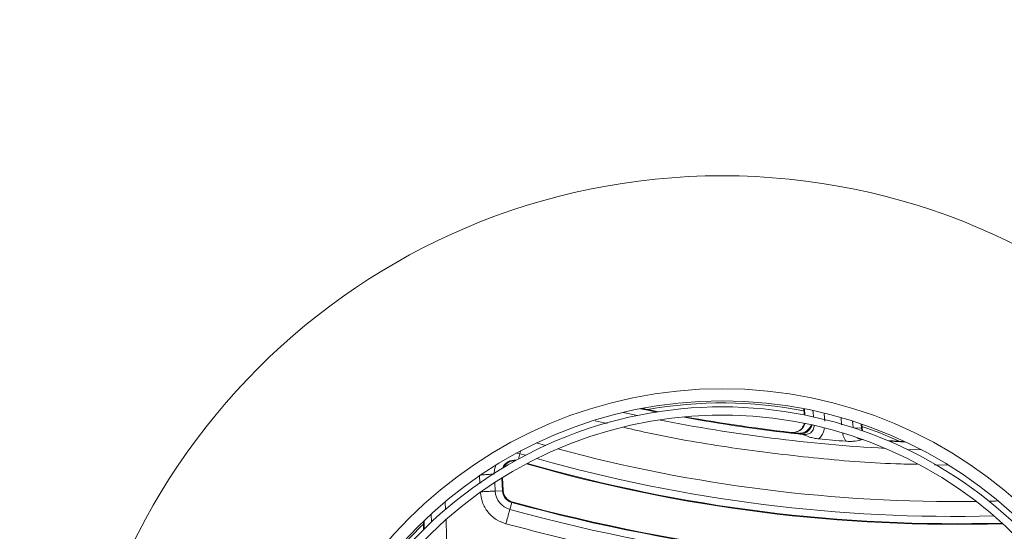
# Model space of a CAD drawing. Header units: millimetres. Extents: x 4085 to 7229, y 5281 to 10698.
# Tile 5 of 11: x 4486 to 4729, y 5931 to 6057. Entities that reach past the tile are written whole.
import ezdxf

# ---------------------------------------------------------------- set-up
doc = ezdxf.new("R2010")
doc.units = ezdxf.units.MM

msp = doc.modelspace()

# ---------------------------------------------------------------- linework, layer by layer
at = {"color": 7, "linetype": 'Continuous', "lineweight": 15}
for p, q in [((4635.11, 5959.94), (4638.64, 5959.18)), ((4679.88, 5959.31), (4679.75, 5960.86)), ((4680.04, 5959.27), (4679.92, 5960.83)), ((4628.16, 5957.87), (4631.13, 5957.2)), ((4684.99, 5957.78), (4684.83, 5959.6)), ((4688.97, 5958.49), (4689.1, 5956.87)), ((4692.25, 5956.14), (4694, 5956.02)), ((4693.92, 5957.1), (4694, 5956.02)), ((4694, 5956.02), (4694, 5955.99)), ((4694, 5955.99), (4694.17, 5955.39)), ((4694.16, 5956.03), (4694.09, 5957.04)), ((4694.16, 5955.98), (4694.16, 5956.03)), ((4694.16, 5955.98), (4694.33, 5955.34)), ((4678.95, 5954.78), (4678.93, 5954.78)), ((4679.22, 5954.61), (4678.93, 5954.78)), ((4679.22, 5954.61), (4679.23, 5954.61)), ((4694.39, 5953.28), (4694.42, 5953.25)), ((4700.48, 5952.99), (4704.63, 5952.79)), ((4700.92, 5952.81), (4705.01, 5952.61)), ((4615.9, 5951.77), (4613.69, 5952.39)), ((4705.32, 5950.8), (4708.92, 5950.67)), ((4609.6, 5949.75), (4608.82, 5949.91)), ((4609.2, 5948.41), (4609.6, 5949.75)), ((4609.6, 5949.75), (4610.96, 5949.35)), ((4712.07, 5947.03), (4715.42, 5946.95)), ((4599.57, 5944.48), (4599.69, 5942.39)), ((4605.27, 5940.6), (4605.1, 5943.7)), ((4605.43, 5940.61), (4605.26, 5943.8)), ((4603.47, 5940.51), (4603.36, 5942.6)), ((4605.27, 5940.6), (4603.47, 5940.51)), ((4591.21, 5935.89), (4591.09, 5937.76)), ((4607.59, 5937.71), (4607.11, 5935.98)), ((4585.95, 5931.15), (4585.89, 5933.18)), ((4587.7, 5932.83), (4587.63, 5934.81)), ((4585.8, 5931), (4585.73, 5933.03))]:
    msp.add_line(p, q, dxfattribs=at)
at = {"color": 7, "linetype": 'Continuous', "lineweight": 15, "flags": 128}
for points in [[(4639.39, 5960.86), (4641.19, 5960.48), (4643.4, 5960.03)], [(4639.8, 5960.94), (4641.22, 5960.64), (4643.87, 5960.11)], [(4682.14, 5958.83), (4682.05, 5960.04), (4682.02, 5960.4)], [(4691.92, 5956.18), (4691.86, 5957.05), (4691.81, 5957.79)], [(4694, 5956.02), (4694.04, 5956.02), (4694.07, 5956.03), (4694.1, 5956.03), (4694.12, 5956.03), (4694.14, 5956.03), (4694.15, 5956.03), (4694.16, 5956.03), (4694.16, 5956.03)], [(4609.8, 5950.44), (4609.77, 5950.34), (4609.67, 5950.01), (4609.6, 5949.75)], [(4603.62, 5946.9), (4603.32, 5945.88), (4603.24, 5944.89)], [(4727.81, 5938.06), (4727.11, 5938.04), (4725.52, 5938)]]:
    msp.add_lwpolyline(points, dxfattribs=at)
at = {"color": 7, "linetype": 'Continuous', "lineweight": 15}
for radius in [575, 432.5, 414.05, 162.12, 109.5, 106.5]:
    msp.add_circle((4659.58, 5856.29), radius, dxfattribs=at)
for centre, radius, start, end in [((4659.58, 5856.29), 575, 270.1, 269.9), ((4659.58, 5856.29), 573, 270.1, 269.9), ((4659.58, 5856.29), 437, 325.7188, 250.1702), ((4659.58, 5856.29), 435, 328.749, 250.1741), ((4659.58, 5856.29), 435, 328.749, 250.1741), ((4659.58, 5856.29), 105, 291.4669, 291.4569), ((4659.58, 5856.29), 106, 79.0043, 100.0368), ((4659.58, 5856.29), 103, 291.4669, 291.4569), ((4721.91, 6352.38), 401.92, 258.8133, 266.8636), ((4721.91, 6352.38), 400.12, 259.6094, 263.7502), ((4721.91, 6352.38), 399.96, 259.6921, 263.7502), ((4694.05, 5955.51), 0.486, 76.7498, 96.0403), ((4659.58, 5856.29), 106, 65.6401, 70.9769), ((4678.86, 5954.29), 0.501, 40.9597, 80.121), ((4721.91, 6352.38), 400.82, 264.5007, 265.4579), ((4717.41, 6316.58), 378.67, 254.9288, 270.7481), ((4608.2, 5944.99), 3.16, 81.469, 158.6925), ((4608.2, 5944.99), 3, 85.6826, 154.4788), ((4717.41, 6316.58), 382.34, 254.274, 271.4029), ((4717.41, 6316.58), 384.3, 253.9605, 271.7163), ((4717.41, 6316.58), 384.14, 253.9855, 271.6913), ((4608.43, 5940.76), 4.96, 182.8482, 254.5787), ((4608.43, 5940.76), 3.16, 182.8482, 254.5787), ((4608.43, 5940.76), 3, 182.8482, 254.5787), ((4721.86, 6351.97), 431.53, 254.5787, 272.3907), ((4721.86, 6351.97), 429.73, 254.5787, 272.2095), ((4721.86, 6351.97), 429.57, 254.5787, 272.1927), ((4659.58, 5856.29), 106, 134.142, 142.5977)]:
    msp.add_arc(centre, radius, start, end, dxfattribs=at)
for points, knots in [([(4635.28, 5956.25), (4637.52, 5955.73), (4646.34, 5953.68), (4661.97, 5951.09), (4682.15, 5948.6), (4697.45, 5947.31), (4706.01, 5947.16), (4707.76, 5947.13)], [0, 0, 0, 0, 0.094372, 0.371165, 0.649143, 0.928088, 1, 1, 1, 1]), ([(4676.63, 5954.99), (4676.85, 5954.98), (4677.27, 5954.96), (4677.91, 5955.1), (4678.5, 5955.36), (4679.03, 5955.75), (4679.45, 5956.25), (4679.75, 5956.76), (4679.83, 5957.11), (4679.87, 5957.25)], [0, 0, 0, 0, 0.151098, 0.301633, 0.46045, 0.603028, 0.757217, 0.903851, 1, 1, 1, 1]), ([(4676.63, 5954.99), (4676.86, 5954.98), (4677.32, 5954.95), (4677.99, 5955.09), (4678.61, 5955.36), (4679.17, 5955.75), (4679.61, 5956.25), (4679.91, 5956.75), (4680, 5957.1), (4680.03, 5957.23)], [0, 0, 0, 0, 0.154162, 0.307233, 0.459305, 0.610825, 0.760731, 0.909592, 1, 1, 1, 1]), ([(4681.61, 5956.83), (4681.6, 5956.82), (4681.51, 5956.44), (4680.97, 5955.78), (4680.2, 5955.16), (4679.49, 5954.86), (4679.13, 5954.81), (4678.95, 5954.78)], [0, 0, 0, 0, 0.005668, 0.339876, 0.670548, 0.835758, 1, 1, 1, 1]), ([(4679.24, 5954.62), (4679.42, 5954.64), (4679.78, 5954.7), (4680.46, 5955.01), (4681.18, 5955.66), (4681.66, 5956.37), (4681.72, 5956.78), (4681.72, 5956.8)], [0, 0, 0, 0, 0.162806, 0.326573, 0.654357, 0.985642, 1, 1, 1, 1]), ([(4682.3, 5956.64), (4682.29, 5956.5), (4682.28, 5956.15), (4682.08, 5955.61), (4681.72, 5955.1), (4681.2, 5954.74), (4680.59, 5954.54), (4679.92, 5954.49), (4679.47, 5954.57), (4679.24, 5954.62)], [0, 0, 0, 0, 0.102901, 0.248936, 0.38911, 0.528963, 0.675143, 0.832103, 1, 1, 1, 1]), ([(4683.5, 5953.4), (4683.75, 5953.71), (4684.26, 5954.32), (4684.73, 5955.21), (4684.77, 5955.8), (4684.78, 5955.98)], [0, 0, 0, 0, 0.40583, 0.808682, 1, 1, 1, 1]), ([(4678.35, 5954.63), (4678.36, 5954.68), (4678.37, 5954.77), (4678.37, 5954.79), (4678.37, 5954.79)], [0, 0, 0, 0, 0.499999, 1, 1, 1, 1]), ([(4678.35, 5954.63), (4678.5, 5954.62), (4678.8, 5954.59), (4679.09, 5954.61), (4679.22, 5954.61)], [0, 0, 0, 0, 0.511422, 1, 1, 1, 1]), ([(4678.93, 5954.78), (4678.89, 5954.78), (4678.8, 5954.77), (4678.61, 5954.77), (4678.47, 5954.79), (4678.37, 5954.79)], [0, 0, 0, 0, 0.240891, 0.485208, 1, 1, 1, 1]), ([(4679.24, 5954.62), (4679.24, 5954.62), (4679.23, 5954.61), (4679.23, 5954.61), (4679.23, 5954.61)], [0, 0, 0, 0, 0.499702, 1, 1, 1, 1]), ([(4683.5, 5953.4), (4683.09, 5953.46), (4682.29, 5953.56), (4680.79, 5953.95), (4679.85, 5954.35), (4679.23, 5954.61)], [0, 0, 0, 0, 0.250034, 0.500283, 1, 1, 1, 1]), ([(4689.37, 5954.76), (4689.41, 5954.56), (4689.52, 5953.86), (4689.9, 5953.25), (4690.17, 5952.82)], [0, 0, 0, 0, 0.288152, 1, 1, 1, 1]), ([(4694.42, 5953.25), (4693.79, 5953.1), (4692.85, 5952.87), (4691.35, 5952.76), (4690.56, 5952.8), (4690.17, 5952.82)], [0, 0, 0, 0, 0.499613, 0.749953, 1, 1, 1, 1]), ([(4694.39, 5953.28), (4694.05, 5953.3), (4693.56, 5953.33), (4693.14, 5953.57), (4693.02, 5953.64)], [0, 0, 0, 0, 0.7105, 1, 1, 1, 1]), ([(4694.44, 5953.26), (4694.44, 5953.26), (4694.43, 5953.26), (4694.42, 5953.25), (4694.42, 5953.25)], [0, 0, 0, 0, 0.486463, 1, 1, 1, 1]), ([(4599.94, 5944.5), (4600.24, 5944.52), (4600.99, 5944.56), (4601.96, 5944.62), (4602.78, 5944.67), (4603.09, 5944.69), (4603.24, 5944.7)], [0, 0, 0, 0, 0.211289, 0.52295, 0.766537, 1, 1, 1, 1]), ([(4599.8, 5940.33), (4600.23, 5940.35), (4601.1, 5940.39), (4602.19, 5940.45), (4603.01, 5940.49), (4603.32, 5940.5), (4603.47, 5940.51)], [0, 0, 0, 0, 0.274694, 0.5613, 0.785305, 1, 1, 1, 1]), ([(4605.27, 5940.6), (4605.32, 5940.6), (4605.41, 5940.61), (4605.43, 5940.61), (4605.43, 5940.61)], [0, 0, 0, 0, 0.560001, 1, 1, 1, 1]), ([(4599.8, 5940.33), (4599.92, 5939.46), (4600.17, 5937.66), (4601.58, 5935.27), (4603.61, 5933.37), (4605.3, 5932.74), (4606.13, 5932.43)], [0, 0, 0, 0, 0.243777, 0.5, 0.756224, 1, 1, 1, 1]), ([(4607.11, 5935.98), (4607.05, 5935.78), (4606.94, 5935.37), (4606.68, 5934.42), (4606.4, 5933.41), (4606.22, 5932.75), (4606.13, 5932.43)], [0, 0, 0, 0, 0.274695, 0.561301, 0.785305, 1, 1, 1, 1]), ([(4607.63, 5937.87), (4607.63, 5937.86), (4607.62, 5937.84), (4607.6, 5937.75), (4607.59, 5937.71)], [0, 0, 0, 0, 0.559998, 1, 1, 1, 1]), ([(4588.28, 5865.25), (4589.1, 5872.76), (4590.75, 5887.81), (4591.78, 5910.57), (4591.5, 5925.79), (4591.36, 5933.41)], [0, 0, 0, 0, 0.331776, 0.665236, 1, 1, 1, 1]), ([(4606.13, 5932.43), (4613.17, 5930.6), (4627.29, 5926.92), (4648.83, 5922.76), (4670.64, 5919.6), (4692.68, 5917.54), (4714.84, 5916.69), (4731.43, 5916.64), (4740.58, 5917.23), (4742.35, 5917.35)], [0, 0, 0, 0, 0.158616, 0.317944, 0.477938, 0.63887, 0.800063, 0.961463, 1, 1, 1, 1])]:
    msp.add_open_spline(points, degree=3, knots=knots, dxfattribs=at)

doc.saveas('drawing.dxf')
